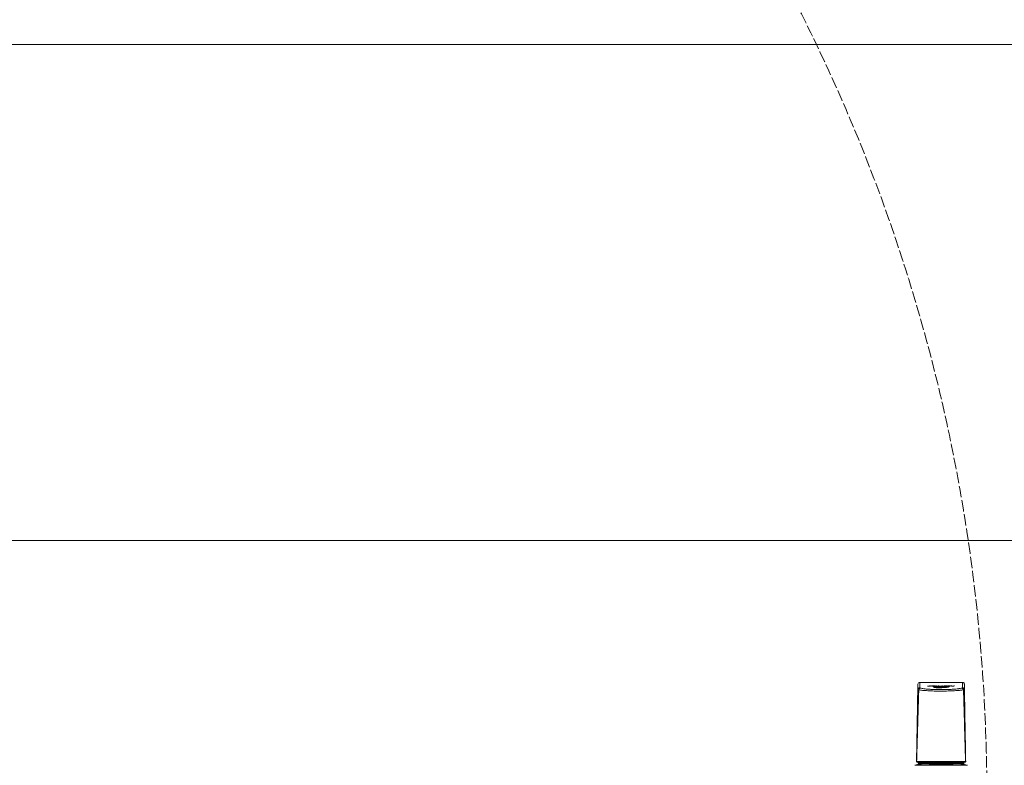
# Model space of a CAD drawing. Header units: inches. Extents: x 44881 to 156022, y 58140 to 83978.
# Tile 68 of 256: x 95907 to 96423, y 72541 to 72932. Entities that reach past the tile are written whole.
import ezdxf

# ---------------------------------------------------------------- set-up
doc = ezdxf.new("R2010")
doc.units = ezdxf.units.IN
doc.linetypes.add('ACAD_ISO02W100', pattern=[15, 12, -3])
for name, color, linetype, lineweight in [('!_A_01_TENKÁ', 8, 'Continuous', 13), ('!_A_03_ČIARKOVANÁ', 41, 'ACAD_ISO02W100', 13), ('_MB_okucia_0.13', 165, 'Continuous', 13)]:
    doc.layers.add(name, color=color, linetype=linetype, lineweight=lineweight)

# ---------------------------------------------------------------- blocks, each defined once
blk = doc.blocks.new('-1924104X_3')
at = {"layer": '_MB_okucia_0.13', "extrusion": (-1, -4.44089e-16, -2.22045e-16)}
for p, q in [((-12.32, -16.72), (-13.78, -16.22)), ((-13.78, -16.22), (13.78, -16.22)), ((-12.53, -17.85), (-12.59, -17.85)), ((-12.32, -16.72), (-10.76, -16.72)), ((0, -17.45), (-12, -17.45)), ((-12, -17.45), (-12, -17.85)), ((-11.98, -16.93), (-10.5, -16.93)), ((-11.11, -17.22), (-11.98, -16.93)), ((-9.75, -17.22), (-11.11, -17.22)), ((-10.95, -17.25), (-9.61, -17.25)), ((-9.75, -17.22), (-10.5, -16.93)), ((-9.92, -16.99), (-10.35, -16.82)), ((-5.86, -16.99), (-9.92, -16.99)), ((-9.14, -17.25), (-9.61, -17.25)), ((-9.08, -17.15), (-5.49, -17.15)), ((-8.94, -17.35), (-8.94, -17.16)), ((-8.94, -17.35), (0, -17.35)), ((-7.33, -17.45), (-7.43, -17.35)), ((-6.11, -16.73), (-6.11, -16.82)), ((-6.11, -16.82), (-5.86, -16.99)), ((-5.99, -16.72), (5.99, -16.72)), ((-5.87, -16.9), (-5.43, -17.19)), ((-5.78, -17.04), (-5.78, -16.96)), ((-5.77, -16.93), (5.77, -16.93)), ((-5.77, -16.93), (-5.33, -17.22)), ((5.33, -17.22), (-5.33, -17.22)), ((-5.25, -17.25), (5.25, -17.25)), ((0, -17.35), (0, -17.25)), ((0, -17.45), (0, -17.35)), ((0, -17.35), (8.94, -17.35)), ((0, -17.45), (0, -17.85)), ((12, -17.45), (0, -17.45)), ((5.33, -17.22), (5.77, -16.93)), ((5.43, -17.19), (5.87, -16.9)), ((5.49, -17.15), (9.08, -17.15)), ((5.78, -17.04), (5.78, -16.96)), ((5.86, -16.99), (6.11, -16.82)), ((9.92, -16.99), (5.86, -16.99)), ((6.11, -16.82), (6.11, -16.73)), ((7.33, -17.45), (7.43, -17.35)), ((8.94, -17.35), (8.94, -17.16)), ((9.61, -17.25), (9.14, -17.25)), ((9.61, -17.25), (10.95, -17.25)), ((10.5, -16.93), (9.75, -17.22)), ((11.11, -17.22), (9.75, -17.22)), ((10.35, -16.82), (9.92, -16.99)), ((10.5, -16.93), (11.98, -16.93)), ((10.76, -16.72), (12.32, -16.72)), ((11.11, -17.22), (11.98, -16.93)), ((12, -17.45), (12, -17.85)), ((12.32, -16.72), (13.78, -16.22)), ((12.59, -17.85), (12.53, -17.85)), ((12.19, -58.73), (12.24, -55.89)), ((11.19, -59.71), (-11.19, -59.71)), ((-6.69, -57.83), (-7.07, -57.83)), ((-5.7, -57.8), (-6.53, -57.8)), ((-5.86, -57.78), (-6.37, -57.78)), ((-6.27, -57.71), (-5.94, -57.71)), ((-5.13, -57.83), (-5.54, -57.83)), ((-4.76, -57.71), (-4.76, -57.83)), ((-4.76, -57.71), (-4.39, -57.71)), ((-3.37, -57.83), (-4.76, -57.83)), ((-4.39, -57.71), (-4.39, -57.8)), ((-4.39, -57.8), (-3.37, -57.8)), ((-3.28, -57.51), (-4.3, -57.51)), ((-3.37, -57.8), (-3.37, -57.83)), ((-2.96, -57.71), (-2.59, -57.71)), ((-0.42, -57.58), (-2.73, -57.58)), ((-2.59, -57.71), (-2.59, -57.8)), ((-2.59, -57.8), (-1.75, -57.8)), ((-1.75, -57.83), (-2.59, -57.83)), ((-1.75, -57.71), (-1.75, -57.8)), ((-1.75, -57.71), (-1.38, -57.71)), ((-0.74, -57.71), (-0.74, -57.83)), ((-0.37, -57.83), (-0.74, -57.83)), ((-0.37, -57.73), (-0.37, -57.76)), ((0.33, -57.76), (-0.37, -57.76)), ((-0.37, -57.78), (-0.37, -57.83)), ((0.43, -57.78), (-0.37, -57.78)), ((2.46, -57.58), (0.94, -57.58)), ((1.22, -57.71), (1.22, -57.83)), ((1.59, -57.83), (1.22, -57.83)), ((1.59, -57.73), (1.59, -57.76)), ((1.59, -57.73), (2.28, -57.73)), ((2.28, -57.76), (1.59, -57.76)), ((1.59, -57.78), (1.59, -57.83)), ((1.83, -57.78), (1.59, -57.78)), ((1.61, -57.36), (1.62, -57.36)), ((2.39, -57.78), (2.29, -57.78)), ((2.93, -57.83), (2.4, -57.83)), ((2.55, -56.86), (2.55, -56.95)), ((4.18, -57.58), (2.97, -57.58)), ((3.3, -57.73), (3.3, -57.8)), ((3.57, -57.71), (4.76, -57.71)), ((4.76, -57.83), (3.57, -57.83)), ((3.67, -57.73), (3.67, -57.8)), ((3.67, -57.73), (4.66, -57.73)), ((4.66, -57.8), (3.67, -57.8)), ((3.78, -56.99), (3.78, -57.22)), ((4.66, -57.73), (4.66, -57.8)), ((5.03, -57.73), (5.03, -57.8)), ((5.65, -57.71), (5.65, -57.83)), ((5.65, -57.71), (7.07, -57.71)), ((6.01, -57.83), (5.65, -57.83)), ((7.07, -57.73), (6.01, -57.73)), ((6.01, -57.73), (6.01, -57.76)), ((6.01, -57.76), (6.59, -57.76)), ((6.01, -57.78), (6.01, -57.83)), ((6.59, -57.78), (6.01, -57.78)), ((6.59, -57.76), (6.59, -57.78)), ((7.07, -57.71), (7.07, -57.73)), ((11.24, -56.86), (11.19, -59.71))]:
    blk.add_line(p, q, dxfattribs=at)
at = {"layer": '_MB_okucia_0.13'}
for centre, radius, start, end in [((-12.59, -18.15), 0.3, 90, 181), ((-11.9, -16.69), 0.25, 186.2037, 251.2742), ((10.95, -16.75), 0.5, 270, 288.7258), ((12.59, -18.15), 0.3, 0, 90), ((12.59, -18.15), 0.3, 359, 360), ((11.19, -58.71), 1, 270, 359)]:
    blk.add_arc(centre, radius, start, end, dxfattribs=at)
at = {"layer": '_MB_okucia_0.13', "extrusion": (2.22045e-16, 9.86076e-32, -1)}
for centre, radius, start, end in [((10.95, -16.75), 0.5, 270, 288.7258), ((9.14, -17), 0.25, 216.8699, 270), ((5.73, -16.69), 0.25, 303.8556, 353.7963), ((-5.73, -16.69), 0.25, 186.2037, 236.1444), ((-9.14, -17), 0.25, 270, 323.1301), ((-11.9, -16.69), 0.25, 186.2037, 251.2742)]:
    blk.add_arc(centre, radius, start, end, dxfattribs=at)
at = {"layer": '_MB_okucia_0.13', "extrusion": (2.22045e-16, 9.84632e-32, -1)}
blk.add_ellipse((-7.81, -18.14), major_axis=(-5.09, -0.01), ratio=0.008495, start_param=-0.164106, end_param=-0.000107, dxfattribs=at)
at = {"layer": '_MB_okucia_0.13'}
for centre, major_axis, ratio, start_param, end_param in [((-12.53, -18.15), (0, 0.3), 0.98661, 0, 1.611439), ((-10.43, -16.69), (0, -0.25), 0.876515, -1.402321, -0.326827), ((-10.43, -16.69), (-0.091, -0.233), 0.478394, 0.176906, 1.199325), ((-9.11, -14.15), (0.1, -3), 0.862921, -0.356672, -0.302205), ((-9.07, -14.15), (-0.05, -3), 0.866729, -0.256858, -0.03954), ((-9.68, -16.98), (-0.091, -0.233), 0.478397, 0.176209, 1.303321), ((-9.61, -17), (0, -0.25), 0.5, 0, 1.110287), ((-9.11, -14.15), (0.1, -3), 0.865893, -0.085277, -0.030225), ((-9.14, -17), (0, -0.25), 0.5, 0, 0.927295), ((-5.25, -16.75), (0.005, -0.5), 0.489669, -0.332078, -0.00527), ((5.25, -16.75), (-0.005, -0.5), 0.489669, 0.00527, 0.332078), ((5.29, -16.98), (0.139, -0.208), 0.817405, -0.511004, 0.000025), ((5.73, -16.69), (0, -0.25), 0.481375, 0.326827, 1.462522), ((5.73, -16.69), (0.139, -0.208), 0.817399, -0.510339, -0.000002), ((9.11, -14.15), (-0.1, -3), 0.865894, 0.030219, 0.085271), ((9.07, -14.15), (0.05, -3), 0.866729, 0.03954, 0.256858), ((9.68, -16.98), (0.091, -0.233), 0.478397, -1.303321, -0.176209), ((9.11, -14.15), (-0.1, -3), 0.86292, 0.302212, 0.356679), ((10.43, -16.69), (0.091, -0.233), 0.478394, -1.19932, -0.176906), ((-11.24, -55.87), (-1, -0.017), 0.994819, 0, 1.553433), ((10.84, -55.68), (-0.222, -0.975), 0.902774, 0.246568, 1.665665), ((11.24, -55.87), (1, -0.017), 0.994819, -1.553433, 0), ((-6.67, 667.35), (-34.74, -726.86), 0.492404, 0.095637, 0.097868), ((-6.24, 478.28), (-36.54, -537.62), 0.55085, 0.122326, 0.123196), ((-5.99, 474.68), (34.45, -534.08), 0.534492, -0.120522, -0.119648), ((-5.53, 670.89), (35.25, -730.39), 0.49609, -0.0981, -0.095874), ((2.61, 954.11), (261.21, -987.22), 0.883344, -0.291387, -0.290679)]:
    blk.add_ellipse(centre, major_axis=major_axis, ratio=ratio, start_param=start_param, end_param=end_param, dxfattribs=at)
at = {"layer": '_MB_okucia_0.13', "extrusion": (2.22045e-16, 9.62965e-32, -1)}
blk.add_ellipse((-9.61, -16.75), major_axis=(-0.01, -0.5), ratio=0.871858, start_param=-0.016695, end_param=0.310099, dxfattribs=at)
at = {"layer": '_MB_okucia_0.13', "extrusion": (2.22045e-16, 7.39557e-32, -1)}
blk.add_ellipse((-5.73, -16.69), major_axis=(-0.139, -0.208), ratio=0.817399, start_param=-0.510339, end_param=-0.000002, dxfattribs=at)
at = {"layer": '_MB_okucia_0.13', "extrusion": (2.22045e-16, 9.78372e-32, -1)}
for centre, major_axis, ratio, start_param, end_param in [((-5.33, -14.15), (-0.06, -3), 0.505039, 0.262179, 0.316646), ((9.61, -16.75), (0.01, -0.5), 0.871858, -0.310099, 0.016695)]:
    blk.add_ellipse(centre, major_axis=major_axis, ratio=ratio, start_param=start_param, end_param=end_param, dxfattribs=at)
at = {"layer": '_MB_okucia_0.13', "extrusion": (2.22045e-16, 9.86076e-32, -1)}
for centre, major_axis, ratio, start_param, end_param in [((-5.73, -16.69), (0, -0.25), 0.481375, 0.326827, 1.462522), ((9.14, -17), (0, -0.25), 0.5, 0, 0.927295), ((9.61, -17), (0, -0.25), 0.5, 0, 1.110287), ((10.43, -16.69), (0, -0.25), 0.876515, -1.40232, -0.326827), ((12.53, -18.15), (0, 0.3), 0.98661, 0, 1.611439)]:
    blk.add_ellipse(centre, major_axis=major_axis, ratio=ratio, start_param=start_param, end_param=end_param, dxfattribs=at)
at = {"layer": '_MB_okucia_0.13', "extrusion": (2.22045e-16, 9.82224e-32, -1)}
for centre, major_axis, start_param, end_param in [((-5.4, -14.15), (0.03, -3), 0.094459, 0.277495), ((5.4, -14.15), (-0.03, -3), -0.277495, -0.094461)]:
    blk.add_ellipse(centre, major_axis=major_axis, ratio=0.498699, start_param=start_param, end_param=end_param, dxfattribs=at)
at = {"layer": '_MB_okucia_0.13', "extrusion": (2.22045e-16, 1.2326e-31, -1)}
blk.add_ellipse((-5.29, -16.98), major_axis=(-0.139, -0.208), ratio=0.817405, start_param=-0.511004, end_param=-0.000002, dxfattribs=at)
at = {"layer": '_MB_okucia_0.13', "extrusion": (2.22045e-16, 9.9378e-32, -1)}
blk.add_ellipse((5.33, -14.15), major_axis=(0.06, -3), ratio=0.505038, start_param=-0.316649, end_param=-0.262181, dxfattribs=at)
at = {"layer": '_MB_okucia_0.13', "extrusion": (2.22045e-16, 9.82706e-32, -1)}
blk.add_ellipse((7.81, -18.14), major_axis=(5.09, -0.01), ratio=0.008495, start_param=0.000107, end_param=0.164106, dxfattribs=at)
at = {"layer": '_MB_okucia_0.13', "extrusion": (2.22045e-16, 1.2326e-32, -1)}
blk.add_ellipse((-10.84, -55.68), major_axis=(0.222, -0.975), ratio=0.902774, start_param=0.246568, end_param=1.665665, dxfattribs=at)
at = {"layer": '_MB_okucia_0.13', "extrusion": (2.22045e-16, 7.08742e-32, -1)}
blk.add_ellipse((-6.61, 484.62), major_axis=(34.49, 544.01), ratio=0.536602, start_param=-3.259467, end_param=-3.258924, dxfattribs=at)
at = {"layer": '_MB_okucia_0.13', "extrusion": (2.22045e-16, 1.04771e-31, -1)}
blk.add_ellipse((-5.62, 479.12), major_axis=(-35.43, 538.48), ratio=0.54597, start_param=-3.02194, end_param=-3.021394, dxfattribs=at)
at = {"layer": '_MB_okucia_0.13', "extrusion": (2.22045e-16, 1.17097e-31, -1)}
blk.add_ellipse((2.12, 831.73), major_axis=(-172.26, 879.59), ratio=0.84111, start_param=-2.913204, end_param=-2.912449, dxfattribs=at)
at = {"layer": '_MB_okucia_0.13'}
for points, knots in [([(-12.24, -55.89), (-12.29, -52.78), (-12.34, -49.68), (-12.4, -46.57), (-12.45, -43.4), (-12.51, -40.24), (-12.56, -37.06), (-12.56, -37.05), (-12.57, -37.03), (-12.57, -37.01), (-12.62, -33.89), (-12.67, -30.76), (-12.73, -27.63), (-12.73, -27.56), (-12.73, -27.5), (-12.73, -27.43), (-12.76, -25.92), (-12.79, -24.41), (-12.81, -22.9), (-12.81, -22.81), (-12.81, -22.72), (-12.82, -22.63), (-12.84, -21.14), (-12.87, -19.65), (-12.89, -18.15)], [0.00103251, 0.00103251, 0.00103251, 0.00103251, 0.01055678, 0.01055678, 0.01055678, 0.02025807, 0.02025807, 0.02025807, 0.02031275, 0.02031275, 0.02031275, 0.02987085, 0.02987085, 0.02987085, 0.03006882, 0.03006882, 0.03006882, 0.03467724, 0.03467724, 0.03467724, 0.0349469, 0.0349469, 0.0349469, 0.03948363, 0.03948363, 0.03948363, 0.03948363]), ([(0, -18.22), (-0.38, -18.22), (-0.77, -18.22), (-1.53, -18.22), (-1.9, -18.22), (-3.02, -18.22), (-3.75, -18.22), (-4.83, -18.22), (-5.18, -18.21), (-5.87, -18.21), (-6.21, -18.21), (-7.19, -18.21), (-7.81, -18.21), (-8.69, -18.2), (-8.97, -18.2), (-9.51, -18.2), (-9.76, -18.2), (-10.49, -18.19), (-10.92, -18.19), (-11.68, -18.18), (-12, -18.18), (-12.51, -18.17), (-12.7, -18.16), (-12.83, -18.16)], [0.01841645, 0.01841645, 0.01841645, 0.01841645, 0.01956587, 0.01956587, 0.02071529, 0.02071529, 0.02301414, 0.02301414, 0.02416356, 0.02416356, 0.02531298, 0.02531298, 0.02761182, 0.02761182, 0.02876124, 0.02876124, 0.02991066, 0.02991066, 0.03220951, 0.03220951, 0.03450835, 0.03450835, 0.03680719, 0.03680719, 0.03680719, 0.03680719]), ([(-12.83, -18.16), (-12.78, -19.74), (-12.73, -21.32), (-12.64, -24.47), (-12.6, -26.05), (-12.46, -30.76), (-12.37, -33.9), (-12.19, -40.17), (-12.1, -43.29), (-11.91, -49.54), (-11.82, -52.67), (-11.73, -55.79)], [0.00031312, 0.00031312, 0.00031312, 0.00031312, 0.00508031, 0.00508031, 0.0098475, 0.0098475, 0.01938187, 0.01938187, 0.02891625, 0.02891625, 0.03845062, 0.03845062, 0.03845062, 0.03845062]), ([(-12.53, -17.85), (-12.41, -17.85), (-12.22, -17.85), (-11.85, -17.85), (-11.71, -17.85), (-11.4, -17.85), (-11.23, -17.85), (-10.68, -17.85), (-10.26, -17.85), (-9.55, -17.85), (-9.3, -17.85), (-8.78, -17.85), (-8.5, -17.85), (-7.64, -17.85), (-7.04, -17.85), (-6.08, -17.85), (-5.75, -17.85), (-5.07, -17.85), (-4.73, -17.85), (-3.68, -17.85), (-2.96, -17.85), (-1.86, -17.85), (-1.5, -17.85), (-0.75, -17.85), (-0.37, -17.85), (0.74, -17.85), (1.48, -17.85), (2.58, -17.85), (2.94, -17.85), (3.66, -17.85), (4.02, -17.85), (5.07, -17.85), (5.74, -17.85), (7.03, -17.85), (7.64, -17.85), (8.78, -17.85), (9.3, -17.85), (10.01, -17.85), (10.24, -17.85), (10.66, -17.85), (10.86, -17.85), (11.41, -17.85), (11.72, -17.85), (12.09, -17.85), (12.2, -17.85), (12.39, -17.85), (12.47, -17.85), (12.53, -17.85)], [0, 0, 0, 0, 0.00222177, 0.00222177, 0.00333266, 0.00333266, 0.00444355, 0.00444355, 0.00666532, 0.00666532, 0.00777621, 0.00777621, 0.00888709, 0.00888709, 0.01110887, 0.01110887, 0.01221975, 0.01221975, 0.01333064, 0.01333064, 0.01555241, 0.01555241, 0.0166633, 0.0166633, 0.01777418, 0.01777418, 0.01999596, 0.01999596, 0.02110684, 0.02110684, 0.02221773, 0.02221773, 0.0244395, 0.0244395, 0.02666128, 0.02666128, 0.02888305, 0.02888305, 0.02999394, 0.02999394, 0.03110482, 0.03110482, 0.0333266, 0.0333266, 0.03443748, 0.03443748, 0.03554837, 0.03554837, 0.03554837, 0.03554837]), ([(-10.76, -16.72), (-10.76, -16.72), (-10.76, -16.72), (-10.74, -16.72), (-10.71, -16.72), (-10.65, -16.73), (-10.61, -16.74), (-10.54, -16.76), (-10.5, -16.77), (-10.42, -16.79), (-10.38, -16.81), (-10.35, -16.82)], [0.04684476, 0.04684476, 0.04684476, 0.04684476, 0.04702019, 0.04702019, 0.05864988, 0.05864988, 0.07027958, 0.07027958, 0.08223882, 0.08223882, 0.0938925, 0.0938925, 0.0938925, 0.0938925]), ([(-6.11, -16.82), (-6.13, -16.81), (-6.14, -16.79), (-6.15, -16.77), (-6.15, -16.76), (-6.13, -16.74), (-6.11, -16.73), (-6.06, -16.72), (-6.03, -16.72), (-6, -16.72), (-5.99, -16.72), (-5.99, -16.72)], [0.00030493, 0.00030493, 0.00030493, 0.00030493, 0.01195912, 0.01195912, 0.02391824, 0.02391824, 0.03554784, 0.03554784, 0.04717743, 0.04717743, 0.0473524, 0.0473524, 0.0473524, 0.0473524]), ([(-5.25, -17.25), (-5.29, -17.25), (-5.32, -17.24), (-5.38, -17.22), (-5.41, -17.21), (-5.43, -17.19)], [0, 0, 0, 0, 0.114827, 0.114827, 0.2023666, 0.2023666, 0.2023666, 0.2023666]), ([(12.83, -18.16), (12.76, -18.16), (12.68, -18.16), (12.59, -18.17), (12.49, -18.17), (12.38, -18.17), (12.25, -18.17), (12, -18.18), (11.68, -18.18), (11.31, -18.18), (11.12, -18.19), (10.92, -18.19), (10.7, -18.19), (10.48, -18.19), (10.25, -18.19), (10, -18.19), (9.52, -18.2), (8.98, -18.2), (8.4, -18.2), (7.82, -18.21), (7.19, -18.21), (6.53, -18.21), (5.88, -18.21), (5.19, -18.21), (4.47, -18.22), (4.12, -18.22), (3.75, -18.22), (3.38, -18.22), (3.01, -18.22), (2.64, -18.22), (2.27, -18.22), (1.52, -18.22), (0.76, -18.22), (0, -18.22)], [0, 0, 0, 0, 0.00115103, 0.00115103, 0.00115103, 0.00230206, 0.00230206, 0.00230206, 0.00460411, 0.00460411, 0.00460411, 0.00575514, 0.00575514, 0.00575514, 0.00690617, 0.00690617, 0.00690617, 0.00920823, 0.00920823, 0.00920823, 0.01151028, 0.01151028, 0.01151028, 0.01381234, 0.01381234, 0.01381234, 0.01496337, 0.01496337, 0.01496337, 0.0161144, 0.0161144, 0.0161144, 0.01841645, 0.01841645, 0.01841645, 0.01841645]), ([(5.43, -17.19), (5.39, -17.21), (5.36, -17.23), (5.3, -17.24), (5.27, -17.25), (5.25, -17.25)], [0.0016073, 0.0016073, 0.0016073, 0.0016073, 0.1282182, 0.1282182, 0.202283, 0.202283, 0.202283, 0.202283]), ([(5.99, -16.72), (5.99, -16.72), (6, -16.72), (6.03, -16.72), (6.06, -16.72), (6.11, -16.73), (6.13, -16.74), (6.15, -16.76), (6.15, -16.77), (6.14, -16.79), (6.13, -16.81), (6.11, -16.82)], [0.04684476, 0.04684476, 0.04684476, 0.04684476, 0.04702019, 0.04702019, 0.05864988, 0.05864988, 0.07027958, 0.07027958, 0.08223882, 0.08223882, 0.0938925, 0.0938925, 0.0938925, 0.0938925]), ([(10.35, -16.82), (10.38, -16.81), (10.42, -16.79), (10.5, -16.77), (10.54, -16.76), (10.61, -16.74), (10.65, -16.73), (10.71, -16.72), (10.74, -16.72), (10.76, -16.72), (10.76, -16.72), (10.76, -16.72)], [0.00030493, 0.00030493, 0.00030493, 0.00030493, 0.01195912, 0.01195912, 0.02391824, 0.02391824, 0.03554784, 0.03554784, 0.04717743, 0.04717743, 0.0473524, 0.0473524, 0.0473524, 0.0473524]), ([(11.73, -55.79), (11.82, -52.67), (11.91, -49.54), (12.1, -43.29), (12.19, -40.17), (12.37, -33.9), (12.46, -30.76), (12.6, -26.05), (12.64, -24.47), (12.73, -21.32), (12.78, -19.74), (12.83, -18.16)], [0.00088669, 0.00088669, 0.00088669, 0.00088669, 0.01041629, 0.01041629, 0.01994589, 0.01994589, 0.02947549, 0.02947549, 0.03424029, 0.03424029, 0.0390051, 0.0390051, 0.0390051, 0.0390051]), ([(12.89, -18.15), (12.87, -19.65), (12.84, -21.14), (12.82, -22.63), (12.81, -22.72), (12.81, -22.81), (12.81, -22.9), (12.79, -24.41), (12.76, -25.92), (12.73, -27.43), (12.73, -27.5), (12.73, -27.56), (12.73, -27.63), (12.67, -30.76), (12.62, -33.89), (12.57, -37.01), (12.57, -37.03), (12.56, -37.05), (12.56, -37.06), (12.51, -40.24), (12.45, -43.4), (12.4, -46.57), (12.34, -49.68), (12.29, -52.78), (12.24, -55.89)], [0.0003084, 0.0003084, 0.0003084, 0.0003084, 0.00484584, 0.00484584, 0.00484584, 0.00511567, 0.00511567, 0.00511567, 0.0097248, 0.0097248, 0.0097248, 0.00992294, 0.00992294, 0.00992294, 0.01948271, 0.01948271, 0.01948271, 0.01953749, 0.01953749, 0.01953749, 0.02924051, 0.02924051, 0.02924051, 0.03876658, 0.03876658, 0.03876658, 0.03876658]), ([(-12.24, -55.89), (-12.24, -55.87), (-12.19, -55.85), (-12.11, -55.84), (-12.02, -55.82), (-11.9, -55.8), (-11.73, -55.79)], [0, 0, 0, 0, 0.001174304, 0.001174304, 0.001174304, 0.002348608, 0.002348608, 0.002348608, 0.002348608]), ([(-12.19, -58.73), (-12.19, -58.73), (-12.19, -58.73), (-12.19, -58.71), (-12.2, -57.76), (-12.24, -55.89)], [3.1415937, 3.1415937, 3.1415937, 3.1415937, 3.1429328, 3.1429328, 3.243418, 3.243418, 3.243418, 3.243418]), ([(-11.73, -55.79), (-11.47, -55.74), (-11.17, -55.7), (-10.67, -55.64), (-10.5, -55.61), (-10.13, -55.57), (-9.93, -55.55), (-8.92, -55.45), (-8, -55.38), (-6.71, -55.31), (-6.44, -55.29), (-5.9, -55.27), (-5.63, -55.26), (-4.8, -55.22), (-4.22, -55.2), (-3.05, -55.17), (-2.44, -55.16), (-1.22, -55.14), (-0.61, -55.13), (0, -55.13)], [0, 0, 0, 0, 0.0018453, 0.0018453, 0.00276795, 0.00276795, 0.0036906, 0.0036906, 0.00738121, 0.00738121, 0.00830386, 0.00830386, 0.00922651, 0.00922651, 0.01107181, 0.01107181, 0.01291711, 0.01291711, 0.01476241, 0.01476241, 0.01476241, 0.01476241]), ([(-10.84, -56.67), (-10.97, -56.7), (-11.07, -56.74), (-11.14, -56.77), (-11.2, -56.8), (-11.24, -56.83), (-11.24, -56.86)], [0, 0, 0, 0, 0.000943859, 0.000943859, 0.000943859, 0.001887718, 0.001887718, 0.001887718, 0.001887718]), ([(10.84, -56.67), (10.35, -56.56), (9.74, -56.46), (8.64, -56.32), (8.23, -56.27), (7.38, -56.19), (6.93, -56.15), (6.22, -56.09), (5.98, -56.08), (5.48, -56.05), (5.23, -56.03), (4.45, -55.99), (3.92, -55.96), (2.83, -55.93), (2.28, -55.91), (1.43, -55.9), (1.15, -55.89), (0.58, -55.89), (0.29, -55.89), (-0.56, -55.89), (-1.13, -55.89), (-2.25, -55.91), (-2.82, -55.93), (-3.91, -55.96), (-4.44, -55.99), (-5.21, -56.03), (-5.46, -56.04), (-5.96, -56.08), (-6.2, -56.09), (-7.4, -56.18), (-8.25, -56.27), (-9.18, -56.39), (-9.36, -56.41), (-9.7, -56.46), (-9.86, -56.49), (-10.32, -56.57), (-10.6, -56.62), (-10.84, -56.67)], [0, 0, 0, 0, 0.00339961, 0.00339961, 0.00509942, 0.00509942, 0.00679923, 0.00679923, 0.00764913, 0.00764913, 0.00849904, 0.00849904, 0.01019884, 0.01019884, 0.01189865, 0.01189865, 0.01274855, 0.01274855, 0.01359846, 0.01359846, 0.01529826, 0.01529826, 0.01699807, 0.01699807, 0.01869788, 0.01869788, 0.01954778, 0.01954778, 0.02039768, 0.02039768, 0.0237973, 0.0237973, 0.0246472, 0.0246472, 0.02549711, 0.02549711, 0.02719691, 0.02719691, 0.02719691, 0.02719691]), ([(0, -55.13), (0.31, -55.13), (0.61, -55.14), (0.92, -55.14), (1.23, -55.14), (1.54, -55.14), (1.84, -55.15), (2.46, -55.16), (3.05, -55.17), (3.64, -55.18), (4.23, -55.2), (4.8, -55.22), (5.36, -55.24), (5.64, -55.26), (5.92, -55.27), (6.19, -55.28), (6.46, -55.3), (6.72, -55.31), (6.97, -55.32), (7.49, -55.35), (7.97, -55.39), (8.44, -55.42), (8.9, -55.46), (9.34, -55.5), (9.74, -55.53), (10.54, -55.61), (11.21, -55.7), (11.73, -55.79)], [0.01476241, 0.01476241, 0.01476241, 0.01476241, 0.01568611, 0.01568611, 0.01568611, 0.0166098, 0.0166098, 0.0166098, 0.0184572, 0.0184572, 0.0184572, 0.02030459, 0.02030459, 0.02030459, 0.02122828, 0.02122828, 0.02122828, 0.02215198, 0.02215198, 0.02215198, 0.02399937, 0.02399937, 0.02399937, 0.02584676, 0.02584676, 0.02584676, 0.02954155, 0.02954155, 0.02954155, 0.02954155]), ([(11.24, -56.86), (11.24, -56.83), (11.2, -56.8), (11.14, -56.77), (11.07, -56.74), (10.97, -56.7), (10.84, -56.67)], [0, 0, 0, 0, 0.00094378, 0.00094378, 0.00094378, 0.00188756, 0.00188756, 0.00188756, 0.00188756]), ([(11.73, -55.79), (11.9, -55.8), (12.03, -55.82), (12.11, -55.84), (12.19, -55.85), (12.24, -55.87), (12.24, -55.89)], [0, 0, 0, 0, 0.001174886, 0.001174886, 0.001174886, 0.002349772, 0.002349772, 0.002349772, 0.002349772]), ([(-11.19, -59.71), (-11.29, -59.71), (-11.4, -59.7), (-11.61, -59.63), (-11.71, -59.57), (-11.88, -59.44), (-11.96, -59.36), (-12.08, -59.18), (-12.12, -59.08), (-12.16, -58.94), (-12.17, -58.9), (-12.18, -58.81), (-12.19, -58.77), (-12.19, -58.73)], [0, 0, 0, 0, 0.32405, 0.32405, 0.64914, 0.64914, 0.974192, 0.974192, 1.299246, 1.299246, 1.422357, 1.422357, 1.547403, 1.547403, 1.547403, 1.547403]), ([(-11.24, -56.86), (-11.2, -58.74), (-11.19, -59.69), (-11.19, -59.71), (-11.19, -59.71), (-11.19, -59.71), (-11.19, -59.71)], [3.0397673, 3.0397673, 3.0397673, 3.0397673, 3.1402525, 3.1402525, 3.1402525, 3.1415927, 3.1415927, 3.1415927, 3.1415927]), ([(-4.3, -57.51), (-4.3, -57.5), (-4.3, -57.5), (-4.29, -57.49), (-4.29, -57.49), (-4.29, -57.49), (-4.29, -57.49), (-4.29, -57.49), (-4.29, -57.48), (-4.29, -57.48), (-4.29, -57.48), (-4.29, -57.48), (-4.29, -57.48), (-4.29, -57.48), (-4.29, -57.48), (-4.28, -57.47), (-4.28, -57.47), (-4.28, -57.47), (-4.28, -57.46), (-4.28, -57.46), (-4.27, -57.46), (-4.27, -57.46), (-4.27, -57.46), (-4.27, -57.45), (-4.27, -57.45), (-4.27, -57.45), (-4.27, -57.45), (-4.27, -57.45), (-4.26, -57.44), (-4.24, -57.43), (-4.23, -57.42), (-4.21, -57.41), (-4.19, -57.4), (-4.17, -57.39), (-4.13, -57.37), (-4.07, -57.35), (-4, -57.33), (-3.94, -57.31), (-3.86, -57.29), (-3.78, -57.27), (-3.61, -57.23), (-3.39, -57.19), (-3.14, -57.16), (-2.89, -57.12), (-2.61, -57.09), (-2.29, -57.06), (-1.97, -57.03), (-1.63, -57), (-1.25, -56.97), (-1.07, -56.96), (-0.88, -56.95), (-0.68, -56.94), (-0.48, -56.93), (-0.28, -56.92), (-0.07, -56.91), (0.34, -56.89), (0.76, -56.88), (1.21, -56.87), (1.32, -56.87), (1.43, -56.86), (1.54, -56.86), (1.6, -56.86), (1.66, -56.86), (1.71, -56.86), (1.74, -56.86), (1.77, -56.86), (1.79, -56.86), (1.81, -56.86), (1.82, -56.86), (1.83, -56.86), (1.85, -56.86), (1.86, -56.86), (1.88, -56.86), (1.93, -56.86), (1.98, -56.86), (2.03, -56.86), (2.09, -56.86), (2.14, -56.86), (2.2, -56.86), (2.2, -56.86), (2.21, -56.86), (2.21, -56.86), (2.29, -56.86), (2.4, -56.86), (2.55, -56.86)], [0, 0, 0, 0, 0.015625, 0.015625, 0.015625, 0.023437, 0.023437, 0.023437, 0.027344, 0.027344, 0.027344, 0.030273, 0.030273, 0.030273, 0.037566, 0.037566, 0.037566, 0.046875, 0.046875, 0.046875, 0.054687, 0.054687, 0.054687, 0.058594, 0.058594, 0.058594, 0.0625, 0.0625, 0.0625, 0.09375, 0.09375, 0.09375, 0.125, 0.125, 0.125, 0.1875, 0.1875, 0.1875, 0.25, 0.25, 0.25, 0.375, 0.375, 0.375, 0.5, 0.5, 0.5, 0.625, 0.625, 0.625, 0.6875, 0.6875, 0.6875, 0.75, 0.75, 0.75, 0.875, 0.875, 0.875, 0.90625, 0.90625, 0.90625, 0.921875, 0.921875, 0.921875, 0.929688, 0.929688, 0.929688, 0.933594, 0.933594, 0.933594, 0.9375, 0.9375, 0.9375, 0.953125, 0.953125, 0.953125, 0.967773, 0.967773, 0.967773, 0.96875, 0.96875, 0.96875, 1, 1, 1, 1]), ([(2.55, -56.95), (2.42, -56.95), (2.31, -56.95), (2.22, -56.95), (2.18, -56.96), (2.13, -56.96), (2.09, -56.96), (2.06, -56.96), (2.03, -56.96), (2, -56.96), (2, -56.96), (2, -56.96), (1.99, -56.96), (1.89, -56.96), (1.8, -56.96), (1.71, -56.96), (1.62, -56.97), (1.53, -56.97), (1.44, -56.97), (1.36, -56.97), (1.27, -56.98), (1.18, -56.98), (1.14, -56.98), (1.09, -56.98), (1.05, -56.98), (1, -56.99), (0.95, -56.99), (0.91, -56.99), (0.73, -57), (0.56, -57), (0.39, -57.01), (-0.28, -57.04), (-0.9, -57.09), (-1.42, -57.14), (-1.69, -57.16), (-1.93, -57.19), (-2.14, -57.22), (-2.25, -57.24), (-2.35, -57.25), (-2.44, -57.27), (-2.54, -57.28), (-2.62, -57.3), (-2.7, -57.31), (-2.74, -57.32), (-2.78, -57.33), (-2.81, -57.34), (-2.83, -57.34), (-2.85, -57.34), (-2.86, -57.35), (-2.88, -57.35), (-2.9, -57.36), (-2.91, -57.36), (-2.98, -57.38), (-3.04, -57.39), (-3.08, -57.41), (-3.11, -57.42), (-3.13, -57.43), (-3.15, -57.44), (-3.16, -57.44), (-3.17, -57.44), (-3.18, -57.45), (-3.18, -57.45), (-3.18, -57.45), (-3.19, -57.45), (-3.19, -57.46), (-3.2, -57.46), (-3.2, -57.46), (-3.2, -57.46), (-3.2, -57.46), (-3.2, -57.46), (-3.22, -57.47), (-3.25, -57.49), (-3.28, -57.51)], [0, 0, 0, 0, 0.03125, 0.03125, 0.03125, 0.046875, 0.046875, 0.046875, 0.060547, 0.060547, 0.060547, 0.0625, 0.0625, 0.0625, 0.09375, 0.09375, 0.09375, 0.125, 0.125, 0.125, 0.15625, 0.15625, 0.15625, 0.171875, 0.171875, 0.171875, 0.1875, 0.1875, 0.1875, 0.25, 0.25, 0.25, 0.5, 0.5, 0.5, 0.625, 0.625, 0.625, 0.6875, 0.6875, 0.6875, 0.75, 0.75, 0.75, 0.78125, 0.78125, 0.78125, 0.796875, 0.796875, 0.796875, 0.8125, 0.8125, 0.8125, 0.875, 0.875, 0.875, 0.90625, 0.90625, 0.90625, 0.921875, 0.921875, 0.921875, 0.929687, 0.929687, 0.929687, 0.935547, 0.935547, 0.935547, 0.9375, 0.9375, 0.9375, 1, 1, 1, 1]), ([(-2.59, -57.83), (-2.65, -57.83), (-2.71, -57.82), (-2.75, -57.82), (-2.77, -57.82), (-2.79, -57.82), (-2.81, -57.82), (-2.82, -57.82), (-2.83, -57.82), (-2.84, -57.82), (-2.84, -57.82), (-2.85, -57.82), (-2.85, -57.82), (-2.86, -57.82), (-2.86, -57.82), (-2.86, -57.82), (-2.88, -57.82), (-2.9, -57.82), (-2.91, -57.82), (-2.92, -57.82), (-2.92, -57.81), (-2.93, -57.81), (-2.93, -57.81), (-2.93, -57.81), (-2.94, -57.81), (-2.94, -57.81), (-2.94, -57.81), (-2.94, -57.81), (-2.94, -57.81), (-2.95, -57.81), (-2.95, -57.81), (-2.95, -57.81), (-2.95, -57.81), (-2.96, -57.81), (-2.96, -57.8), (-2.96, -57.8), (-2.96, -57.77), (-2.96, -57.77), (-2.96, -57.74), (-2.96, -57.71)], [0, 0, 0, 0, 0.25, 0.25, 0.25, 0.375, 0.375, 0.375, 0.4375, 0.4375, 0.4375, 0.46875, 0.46875, 0.46875, 0.5, 0.5, 0.5, 0.625, 0.625, 0.625, 0.6875, 0.6875, 0.6875, 0.71875, 0.71875, 0.71875, 0.75, 0.75, 0.75, 0.8125, 0.8125, 0.8125, 0.875, 0.875, 0.875, 1, 1, 1, 1.002008, 1.002008, 1.002008, 1.002008]), ([(-2.73, -57.58), (-2.72, -57.57), (-2.72, -57.56), (-2.72, -57.56), (-2.71, -57.56), (-2.71, -57.56), (-2.71, -57.55), (-2.71, -57.55), (-2.71, -57.55), (-2.71, -57.55), (-2.71, -57.55), (-2.7, -57.55), (-2.7, -57.55), (-2.7, -57.55), (-2.7, -57.54), (-2.7, -57.54), (-2.69, -57.54), (-2.69, -57.54), (-2.69, -57.53), (-2.68, -57.53), (-2.68, -57.53), (-2.68, -57.53), (-2.68, -57.53), (-2.67, -57.52), (-2.67, -57.52), (-2.67, -57.52), (-2.67, -57.52), (-2.67, -57.52), (-2.66, -57.51), (-2.64, -57.5), (-2.62, -57.49), (-2.61, -57.49), (-2.6, -57.48), (-2.59, -57.48), (-2.58, -57.48), (-2.57, -57.47), (-2.55, -57.47), (-2.53, -57.46), (-2.5, -57.45), (-2.47, -57.44), (-2.44, -57.43), (-2.41, -57.42), (-2.38, -57.41), (-2.31, -57.39), (-2.23, -57.38), (-2.15, -57.36), (-2.06, -57.34), (-1.97, -57.32), (-1.86, -57.31), (-1.76, -57.29), (-1.64, -57.28), (-1.52, -57.26), (-1.28, -57.23), (-1.01, -57.2), (-0.71, -57.17), (-0.41, -57.14), (-0.09, -57.12), (0.26, -57.1), (0.43, -57.09), (0.61, -57.08), (0.8, -57.07), (0.98, -57.06), (1.17, -57.05), (1.36, -57.04), (1.74, -57.03), (2.13, -57.01), (2.55, -57.01), (2.65, -57), (2.75, -57), (2.85, -57), (2.91, -57), (2.96, -57), (3.01, -57), (3.03, -57), (3.06, -57), (3.08, -57), (3.1, -57), (3.11, -57), (3.12, -57), (3.13, -57), (3.15, -57), (3.16, -57), (3.21, -57), (3.25, -57), (3.31, -57), (3.35, -57), (3.4, -57), (3.46, -57), (3.46, -57), (3.47, -57), (3.47, -57), (3.54, -57), (3.64, -56.99), (3.78, -56.99)], [0, 0, 0, 0, 0.015625, 0.015625, 0.015625, 0.023438, 0.023438, 0.023438, 0.027344, 0.027344, 0.027344, 0.030273, 0.030273, 0.030273, 0.03786, 0.03786, 0.03786, 0.046875, 0.046875, 0.046875, 0.054688, 0.054688, 0.054688, 0.058594, 0.058594, 0.058594, 0.0625, 0.0625, 0.0625, 0.09375, 0.09375, 0.09375, 0.109375, 0.109375, 0.109375, 0.125, 0.125, 0.125, 0.15625, 0.15625, 0.15625, 0.1875, 0.1875, 0.1875, 0.25, 0.25, 0.25, 0.3125, 0.3125, 0.3125, 0.375, 0.375, 0.375, 0.5, 0.5, 0.5, 0.625, 0.625, 0.625, 0.6875, 0.6875, 0.6875, 0.75, 0.75, 0.75, 0.875, 0.875, 0.875, 0.90625, 0.90625, 0.90625, 0.921875, 0.921875, 0.921875, 0.929687, 0.929687, 0.929687, 0.933594, 0.933594, 0.933594, 0.9375, 0.9375, 0.9375, 0.953125, 0.953125, 0.953125, 0.967773, 0.967773, 0.967773, 0.96875, 0.96875, 0.96875, 1, 1, 1, 1]), ([(-1.75, -57.83), (-1.69, -57.83), (-1.64, -57.82), (-1.61, -57.82), (-1.61, -57.82), (-1.6, -57.82), (-1.6, -57.82), (-1.59, -57.82), (-1.59, -57.82), (-1.59, -57.82), (-1.58, -57.82), (-1.58, -57.82), (-1.57, -57.82), (-1.56, -57.82), (-1.55, -57.82), (-1.54, -57.82), (-1.51, -57.82), (-1.49, -57.82), (-1.48, -57.82), (-1.47, -57.82), (-1.46, -57.82), (-1.45, -57.82), (-1.44, -57.82), (-1.44, -57.82), (-1.43, -57.82), (-1.42, -57.81), (-1.41, -57.81), (-1.4, -57.81), (-1.39, -57.81), (-1.39, -57.81), (-1.39, -57.81), (-1.39, -57.81), (-1.38, -57.81), (-1.38, -57.81), (-1.38, -57.8), (-1.38, -57.8), (-1.38, -57.77), (-1.38, -57.77), (-1.38, -57.74), (-1.38, -57.71)], [0, 0, 0, 0, 0.25, 0.25, 0.25, 0.265625, 0.265625, 0.265625, 0.28125, 0.28125, 0.28125, 0.3125, 0.3125, 0.3125, 0.375, 0.375, 0.375, 0.5, 0.5, 0.5, 0.5625, 0.5625, 0.5625, 0.625, 0.625, 0.625, 0.75, 0.75, 0.75, 0.8125, 0.8125, 0.8125, 0.875, 0.875, 0.875, 1, 1, 1, 1.002008, 1.002008, 1.002008, 1.002008]), ([(-0.74, -57.71), (-0.35, -57.71), (0.04, -57.71), (0.05, -57.71), (0.46, -57.71), (0.48, -57.71), (0.5, -57.71), (0.51, -57.71), (0.52, -57.71), (0.53, -57.71), (0.54, -57.71), (0.54, -57.71), (0.55, -57.71), (0.55, -57.71), (0.56, -57.71), (0.56, -57.71), (0.59, -57.71), (0.61, -57.71), (0.63, -57.71), (0.65, -57.71), (0.67, -57.71), (0.69, -57.71), (0.7, -57.71), (0.72, -57.71), (0.73, -57.71), (0.74, -57.72), (0.75, -57.72), (0.75, -57.72), (0.76, -57.72), (0.76, -57.72), (0.76, -57.72), (0.76, -57.72), (0.77, -57.72), (0.77, -57.72), (0.78, -57.72), (0.79, -57.73), (0.79, -57.73)], [0, 0, 0, 0, 0.001167, 0.001167, 0.001167, 0.126167, 0.126167, 0.126167, 0.188667, 0.188667, 0.188667, 0.219917, 0.219917, 0.219917, 0.251167, 0.251167, 0.251167, 0.376167, 0.376167, 0.376167, 0.501167, 0.501167, 0.501167, 0.626167, 0.626167, 0.626167, 0.688667, 0.688667, 0.688667, 0.719917, 0.719917, 0.719917, 0.751167, 0.751167, 0.751167, 1.001167, 1.001167, 1.001167, 1.001167]), ([(3.78, -57.22), (3.61, -57.22), (3.48, -57.22), (3.39, -57.22), (3.37, -57.22), (3.34, -57.22), (3.31, -57.22), (3.26, -57.22), (3.22, -57.22), (3.18, -57.22), (3.15, -57.22), (3.12, -57.22), (3.08, -57.22), (3.05, -57.22), (3.03, -57.22), (3, -57.23), (2.87, -57.23), (2.75, -57.23), (2.62, -57.23), (2.56, -57.24), (2.5, -57.24), (2.43, -57.24), (2.4, -57.24), (2.37, -57.24), (2.34, -57.24), (2.3, -57.24), (2.27, -57.24), (2.24, -57.25), (1.75, -57.26), (1.3, -57.29), (0.92, -57.32), (0.72, -57.34), (0.55, -57.36), (0.39, -57.38), (0.31, -57.39), (0.24, -57.4), (0.17, -57.41), (0.14, -57.41), (0.11, -57.42), (0.07, -57.42), (0.06, -57.43), (0.04, -57.43), (0.03, -57.43), (0.01, -57.43), (0, -57.44), (-0.02, -57.44), (-0.08, -57.45), (-0.13, -57.46), (-0.18, -57.47), (-0.2, -57.48), (-0.22, -57.48), (-0.24, -57.49), (-0.25, -57.49), (-0.26, -57.5), (-0.27, -57.5), (-0.28, -57.5), (-0.29, -57.5), (-0.29, -57.51), (-0.31, -57.51), (-0.32, -57.52), (-0.33, -57.52), (-0.34, -57.53), (-0.35, -57.53), (-0.35, -57.53), (-0.36, -57.53), (-0.36, -57.53), (-0.36, -57.54), (-0.36, -57.54), (-0.37, -57.54), (-0.37, -57.54), (-0.37, -57.54), (-0.37, -57.54), (-0.37, -57.54), (-0.38, -57.55), (-0.4, -57.56), (-0.42, -57.58)], [0, 0, 0, 0, 0.060547, 0.060547, 0.060547, 0.074171, 0.074171, 0.074171, 0.09375, 0.09375, 0.09375, 0.109375, 0.109375, 0.109375, 0.125, 0.125, 0.125, 0.1875, 0.1875, 0.1875, 0.21875, 0.21875, 0.21875, 0.234375, 0.234375, 0.234375, 0.25, 0.25, 0.25, 0.5, 0.5, 0.5, 0.625, 0.625, 0.625, 0.6875, 0.6875, 0.6875, 0.71875, 0.71875, 0.71875, 0.734375, 0.734375, 0.734375, 0.75, 0.75, 0.75, 0.8125, 0.8125, 0.8125, 0.84375, 0.84375, 0.84375, 0.859375, 0.859375, 0.859375, 0.875, 0.875, 0.875, 0.90625, 0.90625, 0.90625, 0.921875, 0.921875, 0.921875, 0.929687, 0.929687, 0.929687, 0.935547, 0.935547, 0.935547, 0.9375, 0.9375, 0.9375, 1, 1, 1, 1]), ([(-0.37, -57.73), (-0.14, -57.73), (0.09, -57.73), (0.1, -57.73), (0.34, -57.73), (0.34, -57.73), (0.35, -57.73), (0.35, -57.73), (0.36, -57.73), (0.36, -57.73), (0.36, -57.73), (0.36, -57.73), (0.37, -57.73), (0.38, -57.73), (0.39, -57.73), (0.4, -57.73), (0.42, -57.73), (0.43, -57.73), (0.43, -57.74)], [0, 0, 0, 0, 0.000697, 0.000697, 0.000697, 0.125697, 0.125697, 0.125697, 0.188197, 0.188197, 0.188197, 0.250697, 0.250697, 0.250697, 0.500697, 0.500697, 0.500697, 1.000697, 1.000697, 1.000697, 1.000697]), ([(0.43, -57.74), (0.43, -57.74), (0.43, -57.75), (0.43, -57.75), (0.43, -57.75), (0.43, -57.75), (0.43, -57.75), (0.43, -57.75), (0.43, -57.75), (0.43, -57.75), (0.42, -57.75), (0.42, -57.75), (0.42, -57.76), (0.41, -57.76), (0.41, -57.76), (0.41, -57.76), (0.41, -57.76), (0.4, -57.76), (0.4, -57.76), (0.39, -57.76), (0.36, -57.76), (0.33, -57.76)], [-1, -1, -1, -1, -0.999718, -0.999718, -0.999718, -0.874718, -0.874718, -0.874718, -0.749718, -0.749718, -0.749718, -0.624718, -0.624718, -0.624718, -0.562218, -0.562218, -0.562218, -0.499718, -0.499718, -0.499718, 0.000282, 0.000282, 0.000282, 0.000282]), ([(0.43, -57.78), (0.55, -57.78), (0.63, -57.78), (0.69, -57.78), (0.69, -57.78), (0.7, -57.78), (0.7, -57.78), (0.7, -57.78), (0.71, -57.77), (0.71, -57.77), (0.72, -57.77), (0.73, -57.77), (0.74, -57.77), (0.75, -57.77), (0.76, -57.77), (0.77, -57.77), (0.77, -57.77), (0.77, -57.77), (0.78, -57.77), (0.78, -57.76), (0.78, -57.76), (0.78, -57.76), (0.79, -57.76), (0.79, -57.76), (0.79, -57.75), (0.79, -57.75), (0.79, -57.74), (0.79, -57.73)], [0, 0, 0, 0, 0.5, 0.5, 0.5, 0.53125, 0.53125, 0.53125, 0.5625, 0.5625, 0.5625, 0.625, 0.625, 0.625, 0.75, 0.75, 0.75, 0.8125, 0.8125, 0.8125, 0.875, 0.875, 0.875, 1, 1, 1, 1.000562, 1.000562, 1.000562, 1.000562]), ([(1.22, -57.71), (1.61, -57.71), (2, -57.71), (2, -57.71), (2.41, -57.71), (2.44, -57.71), (2.46, -57.71), (2.47, -57.71), (2.48, -57.71), (2.49, -57.71), (2.5, -57.71), (2.5, -57.71), (2.51, -57.71), (2.51, -57.71), (2.51, -57.71), (2.52, -57.71), (2.54, -57.71), (2.57, -57.71), (2.59, -57.71), (2.61, -57.71), (2.62, -57.71), (2.64, -57.71), (2.66, -57.71), (2.68, -57.71), (2.69, -57.71), (2.7, -57.72), (2.7, -57.72), (2.71, -57.72), (2.71, -57.72), (2.72, -57.72), (2.72, -57.72), (2.72, -57.72), (2.72, -57.72), (2.72, -57.72), (2.74, -57.72), (2.74, -57.73), (2.74, -57.73)], [0, 0, 0, 0, 0.001167, 0.001167, 0.001167, 0.126167, 0.126167, 0.126167, 0.188667, 0.188667, 0.188667, 0.219917, 0.219917, 0.219917, 0.251167, 0.251167, 0.251167, 0.376167, 0.376167, 0.376167, 0.501167, 0.501167, 0.501167, 0.626167, 0.626167, 0.626167, 0.688667, 0.688667, 0.688667, 0.719917, 0.719917, 0.719917, 0.751167, 0.751167, 0.751167, 1.001167, 1.001167, 1.001167, 1.001167]), ([(1.23, -57.4), (1.52, -57.42), (1.78, -57.45), (1.99, -57.48), (2.2, -57.51), (2.35, -57.54), (2.46, -57.58)], [0, 0, 0, 0, 0.5, 0.5, 0.5, 1, 1, 1, 1]), ([(2.97, -57.58), (2.89, -57.53), (2.73, -57.5), (2.49, -57.46), (2.26, -57.42), (1.97, -57.39), (1.61, -57.36)], [0, 0, 0, 0, 0.5, 0.5, 0.5, 1, 1, 1, 1]), ([(2.28, -57.73), (2.29, -57.73), (2.3, -57.73), (2.31, -57.73), (2.31, -57.73), (2.31, -57.73), (2.31, -57.73), (2.32, -57.73), (2.32, -57.73), (2.32, -57.73), (2.34, -57.73), (2.35, -57.73), (2.36, -57.73), (2.38, -57.73), (2.39, -57.73), (2.39, -57.74)], [0, 0, 0, 0, 0.125, 0.125, 0.125, 0.1875, 0.1875, 0.1875, 0.25, 0.25, 0.25, 0.5, 0.5, 0.5, 1, 1, 1, 1]), ([(2.39, -57.74), (2.39, -57.74), (2.39, -57.75), (2.39, -57.75), (2.39, -57.75), (2.39, -57.75), (2.39, -57.75), (2.39, -57.75), (2.38, -57.75), (2.38, -57.75), (2.38, -57.75), (2.38, -57.75), (2.37, -57.76), (2.37, -57.76), (2.37, -57.76), (2.37, -57.76), (2.36, -57.76), (2.36, -57.76), (2.36, -57.76), (2.34, -57.76), (2.32, -57.76), (2.28, -57.76)], [-1, -1, -1, -1, -0.999718, -0.999718, -0.999718, -0.874718, -0.874718, -0.874718, -0.749718, -0.749718, -0.749718, -0.624718, -0.624718, -0.624718, -0.562218, -0.562218, -0.562218, -0.499718, -0.499718, -0.499718, 0.000282, 0.000282, 0.000282, 0.000282]), ([(2.39, -57.78), (2.5, -57.78), (2.59, -57.78), (2.64, -57.78), (2.65, -57.78), (2.65, -57.78), (2.66, -57.78), (2.66, -57.78), (2.67, -57.77), (2.67, -57.77), (2.68, -57.77), (2.69, -57.77), (2.69, -57.77), (2.71, -57.77), (2.72, -57.77), (2.72, -57.77), (2.73, -57.77), (2.73, -57.77), (2.73, -57.77), (2.74, -57.76), (2.74, -57.76), (2.74, -57.76), (2.74, -57.76), (2.74, -57.76), (2.74, -57.75), (2.74, -57.75), (2.74, -57.74), (2.74, -57.73)], [0, 0, 0, 0, 0.5, 0.5, 0.5, 0.53125, 0.53125, 0.53125, 0.5625, 0.5625, 0.5625, 0.625, 0.625, 0.625, 0.75, 0.75, 0.75, 0.8125, 0.8125, 0.8125, 0.875, 0.875, 0.875, 1, 1, 1, 1.000562, 1.000562, 1.000562, 1.000562]), ([(2.7, -57.3), (3.15, -57.33), (3.51, -57.38), (3.77, -57.42), (3.9, -57.45), (4, -57.47), (4.06, -57.5), (4.13, -57.52), (4.17, -57.55), (4.18, -57.58)], [0, 0, 0, 0, 0.5, 0.5, 0.5, 0.75, 0.75, 0.75, 1, 1, 1, 1]), ([(3.3, -57.73), (3.3, -57.73), (3.31, -57.72), (3.32, -57.72), (3.34, -57.72), (3.36, -57.72), (3.38, -57.71), (3.41, -57.71), (3.44, -57.71), (3.47, -57.71), (3.5, -57.71), (3.54, -57.71), (3.57, -57.71)], [0, 0, 0, 0, 0.25, 0.25, 0.25, 0.5, 0.5, 0.5, 0.75, 0.75, 0.75, 1, 1, 1, 1]), ([(3.57, -57.83), (3.54, -57.83), (3.5, -57.82), (3.47, -57.82), (3.44, -57.82), (3.41, -57.82), (3.38, -57.82), (3.36, -57.82), (3.34, -57.81), (3.32, -57.81), (3.31, -57.81), (3.3, -57.81), (3.3, -57.8)], [0, 0, 0, 0, 0.25, 0.25, 0.25, 0.5, 0.5, 0.5, 0.75, 0.75, 0.75, 1, 1, 1, 1]), ([(4.76, -57.71), (4.8, -57.71), (4.83, -57.71), (4.86, -57.71), (4.9, -57.71), (4.93, -57.71), (4.95, -57.71), (4.98, -57.72), (5, -57.72), (5.01, -57.72), (5.02, -57.72), (5.03, -57.73), (5.03, -57.73)], [0, 0, 0, 0, 0.25, 0.25, 0.25, 0.5, 0.5, 0.5, 0.75, 0.75, 0.75, 1, 1, 1, 1]), ([(5.03, -57.8), (5.03, -57.81), (5.02, -57.81), (5.01, -57.81), (5, -57.81), (4.98, -57.82), (4.95, -57.82), (4.93, -57.82), (4.9, -57.82), (4.86, -57.82), (4.83, -57.82), (4.8, -57.83), (4.76, -57.83)], [0, 0, 0, 0, 0.25, 0.25, 0.25, 0.5, 0.5, 0.5, 0.75, 0.75, 0.75, 1, 1, 1, 1])]:
    blk.add_open_spline(points, degree=3, knots=knots, dxfattribs=at)
for points in [[(-11.87, -51.08), (-11.87, -51.08), (-11.87, -51.08), (-11.87, -51.08)], [(11.87, -51.08), (11.87, -51.08), (11.87, -51.08), (11.87, -51.08)], [(-11.84, -52.04), (-11.84, -52.04), (-11.84, -52.04), (-11.84, -52.04)], [(-11.79, -53.9), (-11.79, -53.9), (-11.79, -53.9), (-11.79, -53.9)], [(11.81, -53.05), (11.81, -53.05), (11.81, -53.05), (11.81, -53.05)], [(11.84, -52.03), (11.84, -52.03), (11.84, -52.03), (11.84, -52.03)], [(0.45, -57.51), (0.63, -57.47), (0.89, -57.43), (1.23, -57.4)], [(0.94, -57.58), (0.82, -57.55), (0.66, -57.53), (0.45, -57.51)], [(1.62, -57.36), (1.94, -57.34), (2.3, -57.32), (2.7, -57.3)]]:
    blk.add_open_spline(points, degree=3, dxfattribs=at)

msp = doc.modelspace()

# ---------------------------------------------------------------- linework, layer by layer
at = {"layer": '!_A_01_TENKÁ', "color": 14, "true_color": 0xa30000}
msp.add_lwpolyline([(95461.54, 72658.78), (95461.54, 72918.78), (98461.54, 72918.78), (98461.54, 72658.78)], close=True, dxfattribs=at)
at = {"layer": '!_A_03_ČIARKOVANÁ', "color": 14, "ltscale": 0.5, "true_color": 0xa30000}
msp.add_arc((95502.29, 72524.62), 911.75, 0, 90, dxfattribs=at)

# ---------------------------------------------------------------- block references
at = {"color": 14, "true_color": 0xa30000, "rotation": 180}
msp.add_blockref('-1924104X_3', (96390.04, 72524.62), dxfattribs=at)

doc.saveas('drawing.dxf')
